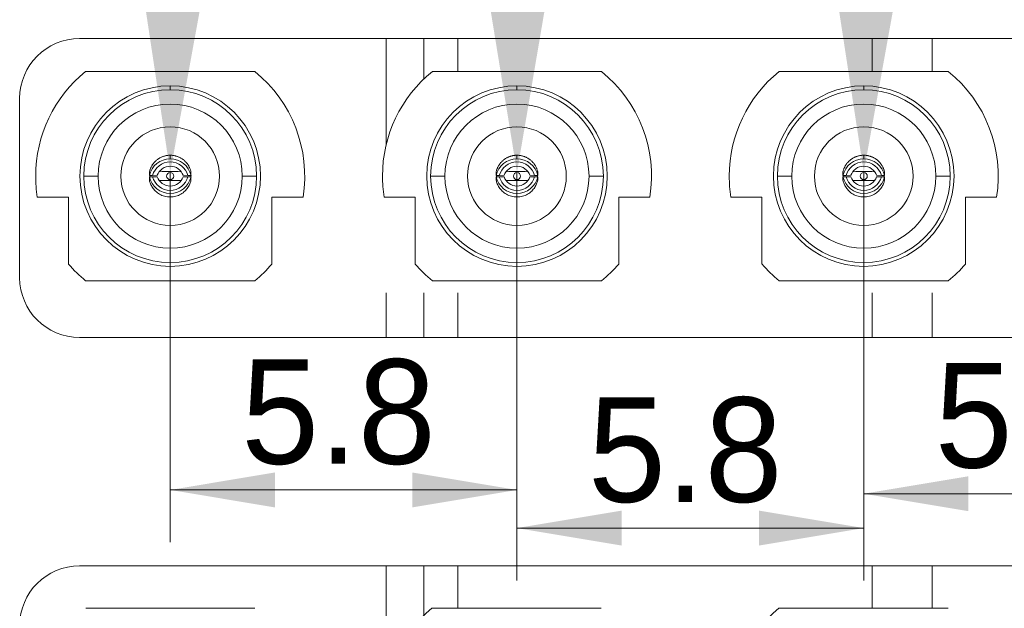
# Model space of a CAD drawing. Header units: millimetres. Extents: x 0 to 841, y 0 to 594.
# Tile 10 of 20: x 261 to 278, y 218 to 228. Entities that reach past the tile are written whole.
import ezdxf

# ---------------------------------------------------------------- set-up
doc = ezdxf.new("R2010")
doc.units = ezdxf.units.MM
doc.layers.get('0').update_dxf_attribs({"lineweight": 18})
for name, color, linetype, lineweight in [('10M晶', 7, 'Continuous', 18), ('BX三合', 7, 'Continuous', 18), ('BX三合一6', 7, 'Continuous', 18), ('BX三合一钣\ue5d9馘__', 7, 'Continuous', 18), ('Default', 7, 'Continuous', 18), ('网', 7, 'Continuous', 18)]:
    doc.layers.add(name, color=color, linetype=linetype, lineweight=lineweight)
doc.styles.add('SEACAD_Arial', font='txt', dxfattribs={"width": 0.7})
doc.dimstyles.new('国标', dxfattribs={"dimtxt": 3.5, "dimasz": 3.5, "dimexe": 1.75, "dimexo": 0, "dimgap": 0.875, "dimtad": 1, "dimdsep": 46, "dimtxsty": 'SEACAD_Arial', "dimblk": '_CAXARROW', "dimcen": 1.75, "dimdle": 7, "dimadec": 1, "dimazin": 0, "dimtfac": 0.5, "dimtdec": 3, "dimtmove": 0, "dimatfit": 3, "dimfxl": 1, "dimtolj": 1, "dimarcsym": 0})

# ---------------------------------------------------------------- blocks, each defined once
blk = doc.blocks.new('SE4')
at = {"layer": '10M晶', "color": 7, "linetype": 'Continuous'}
for p, q in [((275.5, 226.654), (275.5, 227.204)), ((276.5, 227.204), (276.5, 226.654)), ((275.5, 222.204), (275.5, 222.954)), ((276.5, 222.954), (276.5, 222.204)), ((275.5, 217.674), (275.5, 218.384)), ((276.5, 218.384), (276.5, 217.674))]:
    blk.add_line(p, q, dxfattribs=at)
at = {"layer": 'BX三合', "color": 7, "linetype": 'Continuous'}
for p, q in [((282.739, 227.204), (262.239, 227.204)), ((261.239, 226.204), (261.239, 223.204)), ((262.239, 222.204), (282.739, 222.204)), ((282.739, 218.384), (262.239, 218.384))]:
    blk.add_line(p, q, dxfattribs=at)
for centre, start, end in [((262.239, 226.204), 90, 180), ((262.239, 223.204), 180, 270), ((262.239, 217.384), 90, 180)]:
    blk.add_arc(centre, 1, start, end, dxfattribs=at)
at = {"layer": 'BX三合一6', "color": 7, "linetype": 'Continuous'}
for p, q in [((265.171, 226.654), (262.342, 226.654)), ((270.971, 226.654), (268.142, 226.654)), ((276.771, 226.654), (273.942, 226.654)), ((263.757, 226.349), (263.757, 226.414)), ((269.557, 226.349), (269.557, 226.414)), ((275.357, 226.349), (275.357, 226.414)), ((263.757, 225.193), (263.757, 225.253)), ((269.557, 225.193), (269.557, 225.253)), ((275.357, 225.193), (275.357, 225.253)), ((263.409, 224.974), (263.409, 224.914)), ((263.757, 224.904), (263.757, 224.963)), ((264.104, 224.914), (264.104, 224.974)), ((269.209, 224.974), (269.209, 224.914)), ((269.557, 224.904), (269.557, 224.963)), ((269.904, 224.914), (269.904, 224.974)), ((275.009, 224.974), (275.009, 224.914)), ((275.357, 224.904), (275.357, 224.963)), ((275.704, 224.914), (275.704, 224.974)), ((262.551, 224.904), (262.312, 224.904)), ((263.409, 224.914), (263.462, 224.914)), ((263.409, 224.894), (263.409, 224.834)), ((263.462, 224.894), (263.409, 224.894)), ((263.462, 224.914), (263.541, 224.917)), ((263.541, 224.891), (263.462, 224.894)), ((263.757, 224.904), (263.757, 224.844)), ((263.757, 224.828), (263.757, 224.739)), ((263.972, 224.917), (264.052, 224.914)), ((264.052, 224.894), (263.972, 224.891)), ((264.052, 224.914), (264.104, 224.914)), ((264.104, 224.894), (264.052, 224.894)), ((264.104, 224.834), (264.104, 224.894)), ((264.962, 224.904), (265.202, 224.904)), ((268.351, 224.904), (268.112, 224.904)), ((269.209, 224.914), (269.262, 224.914)), ((269.209, 224.894), (269.209, 224.834)), ((269.262, 224.894), (269.209, 224.894)), ((269.262, 224.914), (269.341, 224.917)), ((269.341, 224.891), (269.262, 224.894)), ((269.557, 224.904), (269.557, 224.844)), ((269.557, 224.828), (269.557, 224.739)), ((269.772, 224.917), (269.852, 224.914)), ((269.852, 224.894), (269.772, 224.891)), ((269.852, 224.914), (269.904, 224.914)), ((269.904, 224.894), (269.852, 224.894)), ((269.904, 224.834), (269.904, 224.894)), ((270.762, 224.904), (271.002, 224.904)), ((274.151, 224.904), (273.912, 224.904)), ((275.009, 224.914), (275.062, 224.914)), ((275.009, 224.894), (275.009, 224.834)), ((275.062, 224.894), (275.009, 224.894)), ((275.062, 224.914), (275.141, 224.917)), ((275.141, 224.891), (275.062, 224.894)), ((275.357, 224.904), (275.357, 224.844)), ((275.357, 224.828), (275.357, 224.739)), ((275.572, 224.917), (275.652, 224.914)), ((275.652, 224.894), (275.572, 224.891)), ((275.652, 224.914), (275.704, 224.914)), ((275.704, 224.894), (275.652, 224.894)), ((275.704, 224.834), (275.704, 224.894)), ((276.562, 224.904), (276.802, 224.904)), ((263.757, 224.739), (263.757, 224.666)), ((269.557, 224.739), (269.557, 224.666)), ((275.357, 224.739), (275.357, 224.666)), ((261.534, 224.554), (262.055, 224.554)), ((262.055, 224.554), (262.055, 223.432)), ((265.458, 223.432), (265.458, 224.554)), ((265.458, 224.554), (265.979, 224.554)), ((267.334, 224.554), (267.855, 224.554)), ((267.855, 224.554), (267.855, 223.432)), ((271.258, 223.432), (271.258, 224.554)), ((271.258, 224.554), (271.779, 224.554)), ((273.134, 224.554), (273.655, 224.554)), ((273.655, 224.554), (273.655, 223.432)), ((277.058, 223.432), (277.058, 224.554)), ((277.058, 224.554), (277.579, 224.554)), ((263.757, 223.459), (263.757, 223.394)), ((269.557, 223.459), (269.557, 223.394)), ((275.357, 223.459), (275.357, 223.394)), ((262.342, 223.154), (265.171, 223.154)), ((268.142, 223.154), (270.971, 223.154)), ((273.942, 223.154), (276.771, 223.154)), ((265.172, 217.674), (262.343, 217.674)), ((270.963, 217.674), (268.135, 217.674)), ((276.767, 217.674), (273.938, 217.674))]:
    blk.add_line(p, q, dxfattribs=at)
for centre, radius, start, end in [((263.757, 224.904), 2.25, 128.9424, 180), ((263.757, 224.904), 2.25, 351.051, 51.0576), ((269.557, 224.904), 2.25, 128.9424, 180), ((269.557, 224.904), 2.25, 351.051, 51.0576), ((275.357, 224.904), 2.25, 128.9424, 180), ((275.357, 224.904), 2.25, 351.051, 51.0576), ((263.757, 224.904), 1.51, 90, 270), ((263.757, 224.904), 1.445, 90, 180), ((263.757, 224.904), 1.51, 270, 90), ((263.757, 224.904), 1.445, 0, 90), ((269.557, 224.904), 1.51, 90, 270), ((269.557, 224.904), 1.445, 90, 180), ((269.557, 224.904), 1.51, 270, 90), ((269.557, 224.904), 1.445, 0, 90), ((275.357, 224.904), 1.51, 90, 270), ((275.357, 224.904), 1.445, 90, 180), ((275.357, 224.904), 1.51, 270, 90), ((275.357, 224.904), 1.445, 0, 90), ((263.757, 224.904), 1.205, 0, 180), ((269.557, 224.904), 1.205, 0, 180), ((275.357, 224.904), 1.205, 0, 180), ((263.757, 224.904), 0.825, 0, 180), ((269.557, 224.904), 0.825, 0, 180), ((275.357, 224.904), 0.825, 0, 180), ((263.757, 218.486), 6.494, 88.4125, 91.5779), ((263.757, 224.904), 0.0595, 90, 270), ((263.757, 224.904), 0.0595, 270, 90), ((269.557, 218.486), 6.494, 88.4125, 91.5779), ((269.557, 224.904), 0.0595, 90, 270), ((269.557, 224.904), 0.0595, 270, 90), ((275.357, 218.486), 6.494, 88.4125, 91.5779), ((275.357, 224.904), 0.0595, 90, 270), ((275.357, 224.904), 0.0595, 270, 90), ((263.757, 224.904), 2.25, 180, 188.949), ((263.757, 224.904), 1.445, 180, 270), ((263.757, 224.904), 1.205, 180, 0), ((263.757, 224.904), 0.825, 180, 0), ((263.757, 224.904), 0.343, 178.3902, 180), ((263.757, 224.904), 0.343, 180, 181.6098), ((263.856, 236.714), 11.886, 268.6541, 269.5228), ((263.757, 224.904), 1.445, 270, 360), ((263.658, 236.717), 11.889, 270.4773, 271.3422), ((263.757, 224.904), 0.343, 358.3902, 1.6098), ((269.557, 224.904), 2.25, 180, 188.949), ((269.557, 224.904), 1.445, 180, 270), ((269.557, 224.904), 1.205, 180, 0), ((269.557, 224.904), 0.825, 180, 0), ((269.557, 224.904), 0.343, 178.3902, 180), ((269.557, 224.904), 0.343, 180, 181.6098), ((269.656, 236.714), 11.886, 268.6541, 269.5228), ((269.557, 224.904), 1.445, 270, 0), ((269.458, 236.717), 11.889, 270.4773, 271.3422), ((269.557, 224.904), 0.343, 358.3902, 1.6098), ((275.357, 224.904), 2.25, 180, 188.949), ((275.357, 224.904), 1.445, 180, 270), ((275.357, 224.904), 1.205, 180, 0), ((275.357, 224.904), 0.825, 180, 0), ((275.357, 224.904), 0.343, 178.3902, 180), ((275.357, 224.904), 0.343, 180, 181.6098), ((275.456, 236.714), 11.886, 268.6541, 269.5228), ((275.357, 224.904), 1.445, 270, 0), ((275.258, 236.717), 11.889, 270.4773, 271.3422), ((275.357, 224.904), 0.343, 358.3902, 1.6098), ((263.757, 224.904), 2.25, 220.856, 231.0576), ((263.757, 224.904), 2.25, 308.9424, 319.144), ((269.557, 224.904), 2.25, 220.856, 231.0576), ((269.557, 224.904), 2.25, 308.9424, 319.144), ((275.357, 224.904), 2.25, 220.856, 231.0576), ((275.357, 224.904), 2.25, 308.9424, 319.144), ((269.549, 215.924), 2.25, 128.9424, 180), ((275.352, 215.924), 2.25, 128.9424, 180)]:
    blk.add_arc(centre, radius, start, end, dxfattribs=at)
for centre, major_axis, start_param, end_param in [((263.757, 224.837), (-0.356, 0), 4.712389, 6.067225), ((263.757, 224.837), (0.305, 0), 0.25268, 2.888912), ((263.757, 224.837), (-0.356, 0), 3.357553, 4.712389), ((269.557, 224.837), (-0.356, 0), 4.712389, 6.067225), ((269.557, 224.837), (0.305, 0), 0.25268, 2.888912), ((269.557, 224.837), (0.356, 0), 0.21596, 1.570796), ((275.357, 224.837), (-0.356, 0), 4.712389, 6.067225), ((275.357, 224.837), (0.305, 0), 0.25268, 2.888912), ((275.357, 224.837), (0.356, 0), 0.21596, 1.570796), ((263.757, 224.841), (0.229, 0), 1.570796, 2.801756), ((263.757, 224.841), (0.229, 0), 0.339837, 1.570796), ((269.557, 224.841), (-0.229, 0), 4.712389, 5.943348), ((269.557, 224.841), (0.229, 0), 0.339837, 1.570796), ((275.357, 224.841), (0.229, 0), 1.570796, 2.801756), ((275.357, 224.841), (0.229, 0), 0.339837, 1.570796), ((263.757, 224.97), (0.356, 0), 3.357553, 6.067225), ((263.757, 224.97), (-0.305, 0), 0.25268, 1.570796), ((263.757, 224.967), (-0.229, 0), 0.339837, 1.570796), ((263.757, 224.97), (-0.305, 0), 1.570796, 2.888912), ((263.757, 224.967), (-0.229, 0), 1.570796, 2.801756), ((269.557, 224.97), (0.356, 0), 3.357553, 6.067225), ((269.557, 224.97), (-0.305, 0), 0.25268, 1.570796), ((269.557, 224.967), (-0.229, 0), 0.339837, 1.570796), ((269.557, 224.97), (-0.305, 0), 1.570796, 2.888912), ((269.557, 224.967), (0.229, 0), 4.712389, 5.943348), ((275.357, 224.97), (0.356, 0), 3.357553, 6.067225), ((275.357, 224.97), (-0.305, 0), 0.25268, 1.570796), ((275.357, 224.967), (-0.229, 0), 0.339837, 1.570796), ((275.357, 224.97), (-0.305, 0), 1.570796, 2.888912), ((275.357, 224.967), (-0.229, 0), 1.570796, 2.801756)]:
    blk.add_ellipse(centre, major_axis=major_axis, ratio=0.999161, start_param=start_param, end_param=end_param, dxfattribs=at)
for points, weights in [([(263.409, 224.974), (263.447, 225.144), (263.582, 225.253), (263.757, 225.253)], [1, 0.852795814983, 0.852795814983, 1]), ([(263.757, 225.253), (263.931, 225.253), (264.067, 225.144), (264.104, 224.974)], [1, 0.852795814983, 0.852795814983, 1]), ([(269.209, 224.974), (269.247, 225.144), (269.382, 225.253), (269.557, 225.253)], [1, 0.852795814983, 0.852795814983, 1]), ([(269.557, 225.253), (269.731, 225.253), (269.867, 225.144), (269.904, 224.974)], [1, 0.852795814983, 0.852795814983, 1]), ([(275.009, 224.974), (275.047, 225.144), (275.182, 225.253), (275.357, 225.253)], [1, 0.852795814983, 0.852795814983, 1]), ([(275.357, 225.253), (275.531, 225.253), (275.667, 225.144), (275.704, 224.974)], [1, 0.852795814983, 0.852795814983, 1]), ([(264.104, 224.834), (264, 224.359), (263.514, 224.359), (263.409, 224.834)], [1, 0.47619047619, 0.47619047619, 1]), ([(269.904, 224.834), (269.8, 224.359), (269.314, 224.359), (269.209, 224.834)], [1, 0.47619047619, 0.47619047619, 1]), ([(275.704, 224.834), (275.6, 224.359), (275.114, 224.359), (275.009, 224.834)], [1, 0.47619047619, 0.47619047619, 1])]:
    blk.add_rational_spline(points, weights, degree=3, dxfattribs=at)
at = {"layer": 'BX三合一钣\ue5d9馘__', "color": 7, "linetype": 'Continuous'}
for p, q in [((267.999, 226.528), (267.999, 227.204)), ((267.999, 222.204), (267.999, 222.954)), ((267.999, 217.555), (267.999, 218.384))]:
    blk.add_line(p, q, dxfattribs=at)
at = {"layer": '网', "color": 7, "linetype": 'Continuous'}
for p, q in [((267.368, 225.428), (267.368, 227.204)), ((268.568, 226.654), (268.568, 227.204)), ((267.368, 222.204), (267.368, 222.954)), ((268.568, 222.204), (268.568, 222.954)), ((267.368, 216.773), (267.368, 218.384)), ((268.568, 217.674), (268.568, 218.384))]:
    blk.add_line(p, q, dxfattribs=at)
blk = doc.blocks.new('*X30')
at = {"layer": 'Default', "linetype": 'Continuous'}
for points in [[(265.507, 219.362), (265.507, 219.946), (263.757, 219.654)], [(267.807, 219.362), (269.557, 219.654), (267.807, 219.946)]]:
    blk.add_hatch(color=7, dxfattribs=at).paths.add_polyline_path(points, flags=0)
at = {"layer": 'Default', "color": 7, "linetype": 'Continuous'}
for p, q in [((263.757, 224.904), (263.757, 218.779)), ((269.557, 224.904), (269.557, 218.779)), ((263.757, 219.654), (269.557, 219.654))]:
    blk.add_line(p, q, dxfattribs=at)
at = {"layer": 'Default', "color": 7, "linetype": 'Continuous', "insert": (264.945, 221.841), "char_height": 1.75, "width": 6.37576, "attachment_point": 1, "style": 'SEACAD_Arial'}
blk.add_mtext('{\\W1;5.8}', dxfattribs=at)
blk = doc.blocks.new('_CAXARROW')
blk.add_hatch(color=0).paths.add_polyline_path([(0, 0), (-1, 0.125), (-1, -0.125)], flags=0)
blk = doc.blocks.new('*X31')
at = {"layer": 'Default', "linetype": 'Continuous'}
for points in [[(271.307, 218.724), (271.307, 219.308), (269.557, 219.016)], [(273.607, 218.724), (275.357, 219.016), (273.607, 219.308)]]:
    blk.add_hatch(color=7, dxfattribs=at).paths.add_polyline_path(points, flags=0)
at = {"layer": 'Default', "color": 7, "linetype": 'Continuous'}
for p, q in [((269.557, 224.904), (269.557, 218.141)), ((275.357, 224.904), (275.357, 218.141)), ((269.557, 219.016), (275.357, 219.016))]:
    blk.add_line(p, q, dxfattribs=at)
at = {"layer": 'Default', "color": 7, "linetype": 'Continuous', "insert": (270.745, 221.203), "char_height": 1.75, "width": 6.37576, "attachment_point": 1, "style": 'SEACAD_Arial'}
blk.add_mtext('{\\W1;5.8}', dxfattribs=at)
blk = doc.blocks.new('*X32')
at = {"layer": 'Default', "linetype": 'Continuous'}
for points in [[(277.107, 219.299), (277.107, 219.883), (275.357, 219.591)], [(279.407, 219.299), (281.157, 219.591), (279.407, 219.883)]]:
    blk.add_hatch(color=7, dxfattribs=at).paths.add_polyline_path(points, flags=0)
at = {"layer": 'Default', "color": 7, "linetype": 'Continuous'}
for p, q in [((275.357, 224.904), (275.357, 218.716)), ((281.157, 224.904), (281.157, 218.716)), ((275.357, 219.591), (281.157, 219.591))]:
    blk.add_line(p, q, dxfattribs=at)
at = {"layer": 'Default', "color": 7, "linetype": 'Continuous', "insert": (276.545, 221.778), "char_height": 1.75, "width": 6.37576, "attachment_point": 1, "style": 'SEACAD_Arial'}
blk.add_mtext('{\\W1;5.8}', dxfattribs=at)

msp = doc.modelspace()

# ---------------------------------------------------------------- hatches: boundary and pattern name
at = {"layer": 'Default', "linetype": 'Continuous'}
for points in [[(264.267, 227.76), (263.757, 224.967), (263.334, 227.774)], [(270.034, 227.766), (269.557, 224.967), (269.101, 227.769)], [(275.862, 227.764), (275.357, 224.97), (274.928, 227.777)]]:
    msp.add_hatch(color=7, dxfattribs=at).paths.add_polyline_path(points, flags=0)

# ---------------------------------------------------------------- block references
at = {"layer": 'Default'}
msp.add_blockref('SE4', (0, 0), dxfattribs=at)

# ---------------------------------------------------------------- dimensions: what is measured, and where the dimension line sits
at = {"layer": 'Default', "color": 7, "linetype": 'Continuous'}
for base, p1, p2, picture, middle in [((269.557, 219.654), (263.757, 224.904), (269.557, 224.904), '*X30', (266.657, 219.654)), ((275.357, 219.016), (269.557, 224.904), (275.357, 224.904), '*X31', (272.457, 219.016)), ((281.157, 219.591), (275.357, 224.904), (281.157, 224.904), '*X32', (278.257, 219.591))]:
    dim = msp.add_linear_dim(base=base, p1=p1, p2=p2, dimstyle='国标', override={"dimtxt": 1.75, "dimasz": 1.75, "dimexe": 0.875, "dimgap": 0.4375, "dimsah": 1, "dimdle": 3.5}, dxfattribs=at)
    dim.commit()
    dim.dimension.update_dxf_attribs({"geometry": picture, "text_midpoint": middle, "dimtype": 160})

doc.saveas('drawing.dxf')
